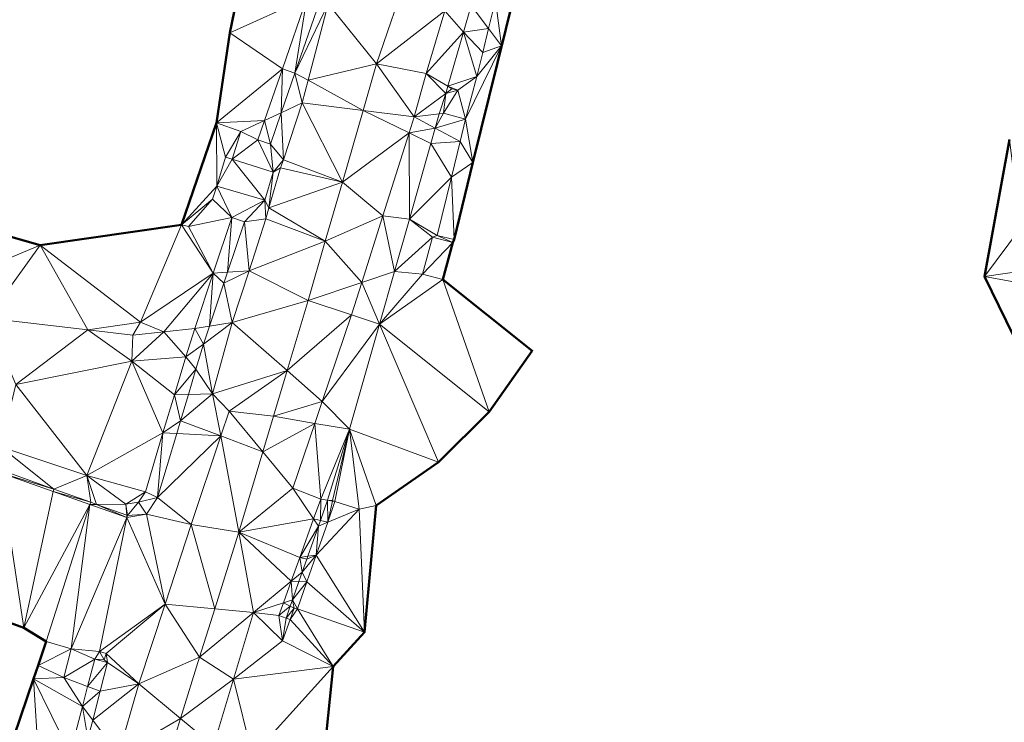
# Model space of a CAD drawing. Header units: metres. Extents: x 3490451 to 6981510, y 5754235 to 11509207.
# Tile 72 of 77: x 3490827 to 3490872, y 5754672 to 5754704. Entities that reach past the tile are written whole.
import ezdxf

# ---------------------------------------------------------------- set-up
doc = ezdxf.new("R2010")
doc.units = ezdxf.units.M
doc.layers.add('Kartierung-05$0$$VERB', color=7, linetype='Continuous', lineweight=18, true_color=0x82563a)

msp = doc.modelspace()

# ---------------------------------------------------------------- linework, layer by layer
at = {"layer": 'Kartierung-05$0$$VERB', "color": 1, "lineweight": 50, "ltscale": 0.02}
for points in [[(3490885.683, 5754705.894), (3490857.079, 5754710.54), (3490856.758, 5754711.016), (3490857.315, 5754712.707), (3490860.511, 5754716.075), (3490858.259, 5754715.87), (3490857.88, 5754716.106), (3490853.327, 5754721.249), (3490852.961, 5754722.121), (3490852.546, 5754722.554), (3490845.027, 5754719.858), (3490841.686, 5754715.232), (3490838.228, 5754709.938), (3490836.838, 5754703.143), (3490836.239, 5754699.094), (3490834.665, 5754694.499), (3490828.295, 5754693.577), (3490807.942, 5754699.389), (3490796.005, 5754701.066)], [(3490872.465, 5754705.678), (3490856.422, 5754708.658), (3490849.327, 5754709.908), (3490849.637, 5754708.026), (3490850.382, 5754707.819), (3490847.774, 5754697.299), (3490846.936, 5754693.825), (3490846.882, 5754693.694), (3490846.434, 5754692.023), (3490850.458, 5754688.819), (3490848.51, 5754686.064), (3490846.232, 5754683.793), (3490843.425, 5754681.84), (3490842.904, 5754676.133), (3490841.487, 5754674.596), (3490840.97, 5754669.445), (3490837.471, 5754659.086), (3490836.134, 5754654.359), (3490832.314, 5754641.106)], [(3490873.42, 5754686.843), (3490870.828, 5754692.167), (3490871.949, 5754698.339)], [(3490798.395, 5754685.221), (3490804.075, 5754687.055), (3490808.839, 5754684.658), (3490815.612, 5754683.712), (3490816.27, 5754683.492), (3490819.234, 5754682.499), (3490820.354, 5754682.124), (3490820.496, 5754682.076), (3490820.629, 5754682.04), (3490819.64, 5754679.122), (3490822.743, 5754678.094), (3490827.552, 5754676.334), (3490828.572, 5754675.72), (3490828.212, 5754674.643), (3490827.996, 5754674.041), (3490824.473, 5754663.675)]]:
    msp.add_lwpolyline(points, dxfattribs=at)
at = {"layer": 'Kartierung-05$0$$VERB'}
for points in [[(3490836.838, 5754703.143, 174.863), (3490838.228, 5754709.938, 175.184), (3490840.305, 5754704.724, 174.824)], [(3490848.8, 5754704.603, 173.504), (3490849.078, 5754702.559, 173.423), (3490850.382, 5754707.819, 173.541)], [(3490844.899, 5754705.996, 173.789), (3490843.45, 5754701.75, 173.636), (3490841.259, 5754704.454, 173.701)], [(3490846.522, 5754704.132, 173.748), (3490844.899, 5754705.996, 173.789), (3490843.45, 5754701.75, 173.636)], [(3490839.202, 5754701.526, 174.704), (3490836.838, 5754703.143, 174.863), (3490840.305, 5754704.724, 174.824)], [(3490839.769, 5754701.332, 173.599), (3490839.202, 5754701.526, 174.704), (3490840.305, 5754704.724, 174.824)], [(3490839.769, 5754701.332, 173.599), (3490840.305, 5754704.724, 174.824), (3490840.873, 5754704.531, 173.8)], [(3490839.769, 5754701.332, 173.599), (3490841.259, 5754704.454, 173.701), (3490840.873, 5754704.531, 173.8)], [(3490840.362, 5754701.007, 173.499), (3490839.769, 5754701.332, 173.599), (3490841.259, 5754704.454, 173.701)], [(3490840.362, 5754701.007, 173.499), (3490843.45, 5754701.75, 173.636), (3490841.259, 5754704.454, 173.701)], [(3490847.71, 5754704.378, 173.706), (3490846.522, 5754704.132, 173.748), (3490847.36, 5754703.169, 173.655)], [(3490848.491, 5754703.34, 173.479), (3490847.71, 5754704.378, 173.706), (3490847.36, 5754703.169, 173.655)], [(3490848.491, 5754703.34, 173.479), (3490847.71, 5754704.378, 173.706), (3490848.8, 5754704.603, 173.504)], [(3490848.491, 5754703.34, 173.479), (3490848.8, 5754704.603, 173.504), (3490849.078, 5754702.559, 173.423)], [(3490846.522, 5754704.132, 173.748), (3490843.45, 5754701.75, 173.636), (3490845.685, 5754701.313, 173.606)], [(3490846.522, 5754704.132, 173.748), (3490847.36, 5754703.169, 173.655), (3490845.685, 5754701.313, 173.606)], [(3490848.227, 5754702.26, 173.458), (3490848.491, 5754703.34, 173.479), (3490847.36, 5754703.169, 173.655)], [(3490848.227, 5754702.26, 173.458), (3490848.491, 5754703.34, 173.479), (3490849.078, 5754702.559, 173.423)], [(3490839.202, 5754701.526, 174.704), (3490836.838, 5754703.143, 174.863), (3490836.239, 5754699.094, 174.769)], [(3490846.656, 5754700.734, 173.554), (3490847.36, 5754703.169, 173.655), (3490845.685, 5754701.313, 173.606)], [(3490846.656, 5754700.734, 173.554), (3490847.36, 5754703.169, 173.655), (3490847.963, 5754701.181, 173.437)], [(3490848.227, 5754702.26, 173.458), (3490847.36, 5754703.169, 173.655), (3490847.963, 5754701.181, 173.437)], [(3490849.078, 5754702.559, 173.423), (3490847.457, 5754699.251, 173.399), (3490847.774, 5754697.299, 173.306)], [(3490849.078, 5754702.559, 173.423), (3490847.457, 5754699.251, 173.399), (3490847.963, 5754701.181, 173.437)], [(3490848.227, 5754702.26, 173.458), (3490849.078, 5754702.559, 173.423), (3490847.963, 5754701.181, 173.437)], [(3490838.395, 5754699.188, 174.616), (3490839.202, 5754701.526, 174.704), (3490836.239, 5754699.094, 174.769)], [(3490839.153, 5754699.545, 173.486), (3490838.395, 5754699.188, 174.616), (3490839.202, 5754701.526, 174.704)], [(3490839.153, 5754699.545, 173.486), (3490839.769, 5754701.332, 173.599), (3490839.202, 5754701.526, 174.704)], [(3490840.362, 5754701.007, 173.499), (3490842.841, 5754699.647, 173.502), (3490843.45, 5754701.75, 173.636)], [(3490842.841, 5754699.647, 173.502), (3490843.45, 5754701.75, 173.636), (3490845.141, 5754699.36, 173.537)], [(3490843.45, 5754701.75, 173.636), (3490845.685, 5754701.313, 173.606), (3490845.141, 5754699.36, 173.537)], [(3490839.153, 5754699.545, 173.486), (3490839.769, 5754701.332, 173.599), (3490840.098, 5754699.99, 173.439)], [(3490840.362, 5754701.007, 173.499), (3490839.769, 5754701.332, 173.599), (3490840.098, 5754699.99, 173.439)], [(3490846.562, 5754700.409, 173.54), (3490845.685, 5754701.313, 173.606), (3490845.141, 5754699.36, 173.537)], [(3490846.656, 5754700.734, 173.554), (3490846.562, 5754700.409, 173.54), (3490845.685, 5754701.313, 173.606)], [(3490846.656, 5754700.734, 173.554), (3490847.963, 5754701.181, 173.437), (3490847.107, 5754700.564, 173.426)], [(3490847.457, 5754699.251, 173.399), (3490847.963, 5754701.181, 173.437), (3490847.107, 5754700.564, 173.426)], [(3490840.362, 5754701.007, 173.499), (3490842.841, 5754699.647, 173.502), (3490840.098, 5754699.99, 173.439)], [(3490846.656, 5754700.734, 173.554), (3490846.837, 5754700.626, 173.436), (3490846.562, 5754700.409, 173.54)], [(3490847.107, 5754700.564, 173.426), (3490846.837, 5754700.626, 173.436), (3490846.562, 5754700.409, 173.54)], [(3490846.656, 5754700.734, 173.554), (3490847.107, 5754700.564, 173.426), (3490846.837, 5754700.626, 173.436)], [(3490846.263, 5754699.494, 173.489), (3490846.562, 5754700.409, 173.54), (3490845.141, 5754699.36, 173.537)], [(3490846.453, 5754699.516, 173.405), (3490846.263, 5754699.494, 173.489), (3490846.562, 5754700.409, 173.54)], [(3490846.453, 5754699.516, 173.405), (3490847.457, 5754699.251, 173.399), (3490847.107, 5754700.564, 173.426)], [(3490846.453, 5754699.516, 173.405), (3490847.107, 5754700.564, 173.426), (3490846.562, 5754700.409, 173.54)], [(3490839.153, 5754699.545, 173.486), (3490840.098, 5754699.99, 173.439), (3490839.255, 5754697.425, 173.31)], [(3490841.905, 5754696.418, 173.297), (3490840.098, 5754699.99, 173.439), (3490839.255, 5754697.425, 173.31)], [(3490842.841, 5754699.647, 173.502), (3490841.905, 5754696.418, 173.297), (3490840.098, 5754699.99, 173.439)], [(3490839.153, 5754699.545, 173.486), (3490838.395, 5754699.188, 174.616), (3490838.666, 5754698.133, 173.397)], [(3490839.153, 5754699.545, 173.486), (3490838.666, 5754698.133, 173.397), (3490839.255, 5754697.425, 173.31)], [(3490844.91, 5754698.631, 173.489), (3490842.841, 5754699.647, 173.502), (3490841.905, 5754696.418, 173.297)], [(3490844.91, 5754698.631, 173.489), (3490842.841, 5754699.647, 173.502), (3490845.141, 5754699.36, 173.537)], [(3490844.91, 5754698.631, 173.489), (3490846.082, 5754698.853, 173.447), (3490845.141, 5754699.36, 173.537)], [(3490846.082, 5754698.853, 173.447), (3490846.263, 5754699.494, 173.489), (3490845.141, 5754699.36, 173.537)], [(3490846.082, 5754698.853, 173.447), (3490846.453, 5754699.516, 173.405), (3490847.457, 5754699.251, 173.399)], [(3490846.082, 5754698.853, 173.447), (3490846.453, 5754699.516, 173.405), (3490846.263, 5754699.494, 173.489)], [(3490836.239, 5754699.094, 174.769), (3490834.665, 5754694.499, 174.603), (3490836.254, 5754696.232, 174.569)], [(3490838.395, 5754699.188, 174.616), (3490836.239, 5754699.094, 174.769), (3490837.337, 5754698.69, 174.615)], [(3490836.239, 5754699.094, 174.769), (3490837.337, 5754698.69, 174.615), (3490836.64, 5754697.542, 174.578)], [(3490836.239, 5754699.094, 174.769), (3490836.254, 5754696.232, 174.569), (3490836.64, 5754697.542, 174.578)], [(3490838.395, 5754699.188, 174.616), (3490838.099, 5754698.329, 174.584), (3490837.337, 5754698.69, 174.615)], [(3490838.395, 5754699.188, 174.616), (3490838.099, 5754698.329, 174.584), (3490838.666, 5754698.133, 173.397)], [(3490844.91, 5754698.631, 173.489), (3490845.884, 5754698.152, 173.402), (3490846.082, 5754698.853, 173.447)], [(3490845.884, 5754698.152, 173.402), (3490846.082, 5754698.853, 173.447), (3490847.211, 5754698.243, 173.347)], [(3490846.082, 5754698.853, 173.447), (3490847.211, 5754698.243, 173.347), (3490847.457, 5754699.251, 173.399)], [(3490847.211, 5754698.243, 173.347), (3490847.457, 5754699.251, 173.399), (3490847.774, 5754697.299, 173.306)], [(3490837.337, 5754698.69, 174.615), (3490836.946, 5754697.445, 174.564), (3490836.64, 5754697.542, 174.578)], [(3490838.099, 5754698.329, 174.584), (3490837.337, 5754698.69, 174.615), (3490836.946, 5754697.445, 174.564)], [(3490844.91, 5754698.631, 173.489), (3490843.732, 5754694.899, 173.243), (3490841.905, 5754696.418, 173.297)], [(3490844.91, 5754698.631, 173.489), (3490844.922, 5754694.753, 173.18), (3490843.732, 5754694.899, 173.243)], [(3490844.91, 5754698.631, 173.489), (3490845.884, 5754698.152, 173.402), (3490844.922, 5754694.753, 173.18)], [(3490838.099, 5754698.329, 174.584), (3490836.946, 5754697.445, 174.564), (3490838.793, 5754696.862, 173.414)], [(3490838.099, 5754698.329, 174.584), (3490838.793, 5754696.862, 173.414), (3490838.666, 5754698.133, 173.397)], [(3490838.793, 5754696.862, 173.414), (3490838.666, 5754698.133, 173.397), (3490839.255, 5754697.425, 173.31)], [(3490845.884, 5754698.152, 173.402), (3490844.922, 5754694.753, 173.18), (3490846.819, 5754696.633, 173.263)], [(3490845.884, 5754698.152, 173.402), (3490847.211, 5754698.243, 173.347), (3490846.819, 5754696.633, 173.263)], [(3490847.211, 5754698.243, 173.347), (3490846.819, 5754696.633, 173.263), (3490847.774, 5754697.299, 173.306)], [(3490870.828, 5754692.167, 167.889), (3490871.949, 5754698.339, 168.197), (3490872.442, 5754694.349, 167.555)], [(3490836.946, 5754697.445, 174.564), (3490836.254, 5754696.232, 174.569), (3490836.64, 5754697.542, 174.578)], [(3490836.946, 5754697.445, 174.564), (3490838.408, 5754695.605, 173.419), (3490836.254, 5754696.232, 174.569)], [(3490836.946, 5754697.445, 174.564), (3490838.408, 5754695.605, 173.419), (3490838.793, 5754696.862, 173.414)], [(3490838.793, 5754696.862, 173.414), (3490839.255, 5754697.425, 173.31), (3490839.114, 5754697.053, 173.285)], [(3490841.905, 5754696.418, 173.297), (3490839.255, 5754697.425, 173.31), (3490839.114, 5754697.053, 173.285)], [(3490846.819, 5754696.633, 173.263), (3490846.936, 5754693.825, 173.085), (3490847.774, 5754697.299, 173.306)], [(3490838.408, 5754695.605, 173.419), (3490838.793, 5754696.862, 173.414), (3490838.598, 5754695.252, 173.218)], [(3490838.793, 5754696.862, 173.414), (3490839.114, 5754697.053, 173.285), (3490838.598, 5754695.252, 173.218)], [(3490841.905, 5754696.418, 173.297), (3490839.114, 5754697.053, 173.285), (3490838.598, 5754695.252, 173.218)], [(3490844.922, 5754694.753, 173.18), (3490846.819, 5754696.633, 173.263), (3490846.18, 5754694.014, 173.128)], [(3490846.819, 5754696.633, 173.263), (3490846.18, 5754694.014, 173.128), (3490846.936, 5754693.825, 173.085)], [(3490836.058, 5754695.649, 174.565), (3490834.665, 5754694.499, 174.603), (3490836.254, 5754696.232, 174.569)], [(3490836.927, 5754694.815, 174.403), (3490836.058, 5754695.649, 174.565), (3490836.254, 5754696.232, 174.569)], [(3490836.927, 5754694.815, 174.403), (3490838.408, 5754695.605, 173.419), (3490836.254, 5754696.232, 174.569)], [(3490841.132, 5754693.752, 173.127), (3490841.905, 5754696.418, 173.297), (3490838.598, 5754695.252, 173.218)], [(3490841.132, 5754693.752, 173.127), (3490843.732, 5754694.899, 173.243), (3490841.905, 5754696.418, 173.297)], [(3490836.058, 5754695.649, 174.565), (3490834.981, 5754694.415, 174.569), (3490834.665, 5754694.499, 174.603)], [(3490836.927, 5754694.815, 174.403), (3490836.058, 5754695.649, 174.565), (3490834.981, 5754694.415, 174.569)], [(3490836.927, 5754694.815, 174.403), (3490838.408, 5754695.605, 173.419), (3490837.496, 5754694.624, 173.207)], [(3490838.408, 5754695.605, 173.419), (3490838.462, 5754694.761, 173.144), (3490837.496, 5754694.624, 173.207)], [(3490838.408, 5754695.605, 173.419), (3490838.598, 5754695.252, 173.218), (3490838.462, 5754694.761, 173.144)], [(3490841.132, 5754693.752, 173.127), (3490838.598, 5754695.252, 173.218), (3490838.462, 5754694.761, 173.144)], [(3490841.132, 5754693.752, 173.127), (3490842.781, 5754691.893, 173.045), (3490843.732, 5754694.899, 173.243)], [(3490842.781, 5754691.893, 173.045), (3490844.252, 5754692.383, 173.025), (3490843.732, 5754694.899, 173.243)], [(3490844.252, 5754692.383, 173.025), (3490844.922, 5754694.753, 173.18), (3490843.732, 5754694.899, 173.243)], [(3490828.295, 5754693.577, 174.77), (3490832.818, 5754690.109, 174.413), (3490834.665, 5754694.499, 174.603)], [(3490836.092, 5754692.321, 174.304), (3490832.818, 5754690.109, 174.413), (3490834.665, 5754694.499, 174.603)], [(3490836.092, 5754692.321, 174.304), (3490834.981, 5754694.415, 174.569), (3490834.665, 5754694.499, 174.603)], [(3490836.092, 5754692.321, 174.304), (3490836.927, 5754694.815, 174.403), (3490834.981, 5754694.415, 174.569)], [(3490836.738, 5754692.363, 173.03), (3490836.092, 5754692.321, 174.304), (3490836.927, 5754694.815, 174.403)], [(3490836.738, 5754692.363, 173.03), (3490836.927, 5754694.815, 174.403), (3490837.496, 5754694.624, 173.207)], [(3490836.738, 5754692.363, 173.03), (3490837.706, 5754692.424, 172.966), (3490837.496, 5754694.624, 173.207)], [(3490837.706, 5754692.424, 172.966), (3490838.462, 5754694.761, 173.144), (3490837.496, 5754694.624, 173.207)], [(3490841.132, 5754693.752, 173.127), (3490837.706, 5754692.424, 172.966), (3490838.462, 5754694.761, 173.144)], [(3490844.252, 5754692.383, 173.025), (3490844.922, 5754694.753, 173.18), (3490845.958, 5754693.942, 172.892)], [(3490844.922, 5754694.753, 173.18), (3490846.18, 5754694.014, 173.128), (3490845.958, 5754693.942, 172.892)], [(3490826.213, 5754692.701, 174.988), (3490828.295, 5754693.577, 174.77), (3490825.976, 5754694.239, 174.962)], [(3490846.18, 5754694.014, 173.128), (3490845.958, 5754693.942, 172.892), (3490846.882, 5754693.694, 172.858)], [(3490846.18, 5754694.014, 173.128), (3490846.882, 5754693.694, 172.858), (3490846.936, 5754693.825, 173.085)], [(3490870.828, 5754692.167, 167.889), (3490872.442, 5754694.349, 167.555), (3490873.827, 5754692.603, 167.294)], [(3490828.295, 5754693.577, 174.77), (3490830.443, 5754689.767, 174.442), (3490825.921, 5754690.281, 174.932)], [(3490826.213, 5754692.701, 174.988), (3490828.295, 5754693.577, 174.77), (3490825.921, 5754690.281, 174.932)], [(3490828.295, 5754693.577, 174.77), (3490830.443, 5754689.767, 174.442), (3490832.818, 5754690.109, 174.413)], [(3490841.132, 5754693.752, 173.127), (3490837.706, 5754692.424, 172.966), (3490840.359, 5754691.086, 172.958)], [(3490841.132, 5754693.752, 173.127), (3490842.781, 5754691.893, 173.045), (3490840.359, 5754691.086, 172.958)], [(3490844.252, 5754692.383, 173.025), (3490845.51, 5754692.271, 172.892), (3490845.958, 5754693.942, 172.892)], [(3490845.51, 5754692.271, 172.892), (3490845.958, 5754693.942, 172.892), (3490846.882, 5754693.694, 172.858)], [(3490846.882, 5754693.694, 172.858), (3490845.51, 5754692.271, 172.892), (3490846.434, 5754692.023, 172.858)], [(3490836.092, 5754692.321, 174.304), (3490833.865, 5754689.676, 174.226), (3490832.818, 5754690.109, 174.413)], [(3490836.092, 5754692.321, 174.304), (3490833.865, 5754689.676, 174.226), (3490835.257, 5754689.828, 174.204)], [(3490835.924, 5754689.93, 172.839), (3490836.092, 5754692.321, 174.304), (3490835.257, 5754689.828, 174.204)], [(3490835.924, 5754689.93, 172.839), (3490836.092, 5754692.321, 174.304), (3490836.572, 5754691.867, 172.991)], [(3490836.738, 5754692.363, 173.03), (3490836.092, 5754692.321, 174.304), (3490836.572, 5754691.867, 172.991)], [(3490836.572, 5754691.867, 172.991), (3490837.706, 5754692.424, 172.966), (3490836.949, 5754690.087, 172.789)], [(3490836.738, 5754692.363, 173.03), (3490836.572, 5754691.867, 172.991), (3490837.706, 5754692.424, 172.966)], [(3490837.706, 5754692.424, 172.966), (3490840.359, 5754691.086, 172.958), (3490836.949, 5754690.087, 172.789)], [(3490842.781, 5754691.893, 173.045), (3490844.252, 5754692.383, 173.025), (3490843.582, 5754690.012, 172.871)], [(3490844.252, 5754692.383, 173.025), (3490845.51, 5754692.271, 172.892), (3490843.582, 5754690.012, 172.871)], [(3490845.51, 5754692.271, 172.892), (3490846.434, 5754692.023, 172.858), (3490843.582, 5754690.012, 172.871)], [(3490870.828, 5754692.167, 167.889), (3490873.714, 5754691.638, 167.32), (3490873.827, 5754692.603, 167.294)], [(3490835.924, 5754689.93, 172.839), (3490836.572, 5754691.867, 172.991), (3490836.949, 5754690.087, 172.789)], [(3490842.781, 5754691.893, 173.045), (3490840.359, 5754691.086, 172.958), (3490842.322, 5754690.439, 172.949)], [(3490842.781, 5754691.893, 173.045), (3490843.582, 5754690.012, 172.871), (3490842.322, 5754690.439, 172.949)], [(3490843.582, 5754690.012, 172.871), (3490846.434, 5754692.023, 172.858), (3490846.434, 5754692.023, 172.858)], [(3490846.434, 5754692.023, 172.858), (3490848.51, 5754686.064, 171.523), (3490843.582, 5754690.012, 172.871)], [(3490843.582, 5754690.012, 172.871), (3490846.434, 5754692.023, 172.858), (3490846.434, 5754692.023, 172.858)], [(3490846.434, 5754692.023, 172.858), (3490850.458, 5754688.819, 171.368), (3490848.51, 5754686.064, 171.523)], [(3490870.828, 5754692.167, 167.889), (3490873.42, 5754686.843, 167.088), (3490873.714, 5754691.638, 167.32)], [(3490839.414, 5754687.923, 172.701), (3490840.359, 5754691.086, 172.958), (3490836.949, 5754690.087, 172.789)], [(3490839.414, 5754687.923, 172.701), (3490840.359, 5754691.086, 172.958), (3490842.322, 5754690.439, 172.949)], [(3490839.414, 5754687.923, 172.701), (3490840.998, 5754686.532, 172.666), (3490842.322, 5754690.439, 172.949)], [(3490840.998, 5754686.532, 172.666), (3490843.582, 5754690.012, 172.871), (3490842.322, 5754690.439, 172.949)], [(3490830.443, 5754689.767, 174.442), (3490825.921, 5754690.281, 174.932), (3490827.194, 5754687.299, 174.232)], [(3490832.473, 5754689.524, 174.249), (3490830.443, 5754689.767, 174.442), (3490832.818, 5754690.109, 174.413)], [(3490833.865, 5754689.676, 174.226), (3490832.473, 5754689.524, 174.249), (3490832.818, 5754690.109, 174.413)], [(3490836.05, 5754686.882, 172.523), (3490836.949, 5754690.087, 172.789), (3490835.649, 5754689.11, 172.775)], [(3490835.924, 5754689.93, 172.839), (3490836.949, 5754690.087, 172.789), (3490835.649, 5754689.11, 172.775)], [(3490839.414, 5754687.923, 172.701), (3490836.05, 5754686.882, 172.523), (3490836.949, 5754690.087, 172.789)], [(3490840.998, 5754686.532, 172.666), (3490842.229, 5754685.28, 172.56), (3490843.582, 5754690.012, 172.871)], [(3490846.232, 5754683.793, 171.659), (3490842.229, 5754685.28, 172.56), (3490843.582, 5754690.012, 172.871)], [(3490848.51, 5754686.064, 171.523), (3490846.232, 5754683.793, 171.659), (3490843.582, 5754690.012, 172.871)], [(3490832.43, 5754688.346, 173.725), (3490830.443, 5754689.767, 174.442), (3490827.194, 5754687.299, 174.232)], [(3490832.473, 5754689.524, 174.249), (3490832.43, 5754688.346, 173.725), (3490830.443, 5754689.767, 174.442)], [(3490833.865, 5754689.676, 174.226), (3490832.473, 5754689.524, 174.249), (3490832.43, 5754688.346, 173.725)], [(3490833.865, 5754689.676, 174.226), (3490832.43, 5754688.346, 173.725), (3490834.854, 5754688.548, 173.565)], [(3490833.865, 5754689.676, 174.226), (3490834.854, 5754688.548, 173.565), (3490835.257, 5754689.828, 174.204)], [(3490834.854, 5754688.548, 173.565), (3490835.257, 5754689.828, 174.204), (3490835.649, 5754689.11, 172.775)], [(3490835.924, 5754689.93, 172.839), (3490835.257, 5754689.828, 174.204), (3490835.649, 5754689.11, 172.775)], [(3490835.311, 5754687.981, 172.677), (3490834.854, 5754688.548, 173.565), (3490835.649, 5754689.11, 172.775)], [(3490835.311, 5754687.981, 172.677), (3490836.05, 5754686.882, 172.523), (3490835.649, 5754689.11, 172.775)], [(3490832.43, 5754688.346, 173.725), (3490827.194, 5754687.299, 174.232), (3490830.397, 5754683.196, 172.982)], [(3490832.43, 5754688.346, 173.725), (3490830.397, 5754683.196, 172.982), (3490833.827, 5754685.118, 173.258)], [(3490834.34, 5754686.833, 173.411), (3490832.43, 5754688.346, 173.725), (3490834.854, 5754688.548, 173.565)], [(3490834.34, 5754686.833, 173.411), (3490832.43, 5754688.346, 173.725), (3490833.827, 5754685.118, 173.258)], [(3490835.311, 5754687.981, 172.677), (3490834.34, 5754686.833, 173.411), (3490834.854, 5754688.548, 173.565)], [(3490835.311, 5754687.981, 172.677), (3490834.973, 5754686.851, 172.579), (3490834.34, 5754686.833, 173.411)], [(3490835.311, 5754687.981, 172.677), (3490834.973, 5754686.851, 172.579), (3490836.05, 5754686.882, 172.523)], [(3490839.414, 5754687.923, 172.701), (3490836.811, 5754686.1, 172.461), (3490836.05, 5754686.882, 172.523)], [(3490839.414, 5754687.923, 172.701), (3490838.8, 5754685.865, 172.535), (3490836.811, 5754686.1, 172.461)], [(3490839.414, 5754687.923, 172.701), (3490840.998, 5754686.532, 172.666), (3490838.8, 5754685.865, 172.535)], [(3490827.194, 5754687.299, 174.232), (3490830.397, 5754683.196, 172.982), (3490826.531, 5754684.49, 173.26)], [(3490834.973, 5754686.851, 172.579), (3490834.617, 5754685.661, 172.476), (3490836.05, 5754686.882, 172.523)], [(3490836.435, 5754684.977, 172.364), (3490834.617, 5754685.661, 172.476), (3490836.05, 5754686.882, 172.523)], [(3490836.435, 5754684.977, 172.364), (3490836.811, 5754686.1, 172.461), (3490836.05, 5754686.882, 172.523)], [(3490834.34, 5754686.833, 173.411), (3490834.617, 5754685.661, 172.476), (3490833.827, 5754685.118, 173.258)], [(3490834.973, 5754686.851, 172.579), (3490834.34, 5754686.833, 173.411), (3490834.617, 5754685.661, 172.476)], [(3490840.664, 5754685.547, 172.594), (3490840.998, 5754686.532, 172.666), (3490838.8, 5754685.865, 172.535)], [(3490840.664, 5754685.547, 172.594), (3490840.998, 5754686.532, 172.666), (3490842.229, 5754685.28, 172.56)], [(3490836.435, 5754684.977, 172.364), (3490838.322, 5754684.266, 172.405), (3490836.811, 5754686.1, 172.461)], [(3490838.322, 5754684.266, 172.405), (3490838.8, 5754685.865, 172.535), (3490836.811, 5754686.1, 172.461)], [(3490834.444, 5754685.085, 172.426), (3490834.617, 5754685.661, 172.476), (3490833.827, 5754685.118, 173.258)], [(3490834.444, 5754685.085, 172.426), (3490836.435, 5754684.977, 172.364), (3490834.617, 5754685.661, 172.476)], [(3490838.322, 5754684.266, 172.405), (3490840.664, 5754685.547, 172.594), (3490838.8, 5754685.865, 172.535)], [(3490838.322, 5754684.266, 172.405), (3490840.664, 5754685.547, 172.594), (3490839.674, 5754682.625, 172.382)], [(3490840.664, 5754685.547, 172.594), (3490839.674, 5754682.625, 172.382), (3490840.929, 5754682.133, 172.205)], [(3490840.664, 5754685.547, 172.594), (3490842.229, 5754685.28, 172.56), (3490840.929, 5754682.133, 172.205)], [(3490830.397, 5754683.196, 172.982), (3490833.034, 5754682.468, 172.8), (3490833.827, 5754685.118, 173.258)], [(3490833.034, 5754682.468, 172.8), (3490833.827, 5754685.118, 173.258), (3490833.584, 5754682.213, 172.177)], [(3490834.444, 5754685.085, 172.426), (3490833.827, 5754685.118, 173.258), (3490833.584, 5754682.213, 172.177)], [(3490841.242, 5754682.079, 172.177), (3490842.229, 5754685.28, 172.56), (3490840.929, 5754682.133, 172.205)], [(3490841.242, 5754682.079, 172.177), (3490841.467, 5754682.064, 172.172), (3490842.229, 5754685.28, 172.56)], [(3490841.572, 5754682.023, 172.193), (3490841.467, 5754682.064, 172.172), (3490842.229, 5754685.28, 172.56)], [(3490842.666, 5754681.681, 172.008), (3490841.572, 5754682.023, 172.193), (3490842.229, 5754685.28, 172.56)], [(3490843.425, 5754681.84, 171.911), (3490842.666, 5754681.681, 172.008), (3490842.229, 5754685.28, 172.56)], [(3490846.232, 5754683.793, 171.659), (3490843.425, 5754681.84, 171.911), (3490842.229, 5754685.28, 172.56)], [(3490834.444, 5754685.085, 172.426), (3490836.435, 5754684.977, 172.364), (3490833.584, 5754682.213, 172.177)], [(3490836.435, 5754684.977, 172.364), (3490835.1, 5754680.99, 172.018), (3490833.584, 5754682.213, 172.177)], [(3490836.435, 5754684.977, 172.364), (3490837.24, 5754680.644, 172.111), (3490835.1, 5754680.99, 172.018)], [(3490836.435, 5754684.977, 172.364), (3490838.322, 5754684.266, 172.405), (3490837.24, 5754680.644, 172.111)], [(3490826.55, 5754683.431, 173.089), (3490826.531, 5754684.49, 173.26), (3490828.909, 5754682.575, 172.959)], [(3490830.397, 5754683.196, 172.982), (3490826.531, 5754684.49, 173.26), (3490828.909, 5754682.575, 172.959)], [(3490838.322, 5754684.266, 172.405), (3490837.24, 5754680.644, 172.111), (3490839.674, 5754682.625, 172.382)], [(3490826.508, 5754683.313, 171.964), (3490826.55, 5754683.431, 173.089), (3490828.909, 5754682.575, 172.959)], [(3490826.508, 5754683.313, 171.964), (3490822.743, 5754678.094, 171.936), (3490827.552, 5754676.334, 171.802)], [(3490826.508, 5754683.313, 171.964), (3490828.876, 5754682.481, 171.907), (3490827.552, 5754676.334, 171.802)], [(3490826.508, 5754683.313, 171.964), (3490828.909, 5754682.575, 172.959), (3490828.876, 5754682.481, 171.907)], [(3490830.571, 5754681.988, 172.832), (3490830.397, 5754683.196, 172.982), (3490828.909, 5754682.575, 172.959)], [(3490830.831, 5754681.896, 172.812), (3490832.152, 5754681.906, 172.8), (3490830.397, 5754683.196, 172.982)], [(3490832.152, 5754681.906, 172.8), (3490830.397, 5754683.196, 172.982), (3490833.034, 5754682.468, 172.8)], [(3490830.831, 5754681.896, 172.812), (3490830.571, 5754681.988, 172.832), (3490830.397, 5754683.196, 172.982)], [(3490830.538, 5754681.894, 171.932), (3490828.876, 5754682.481, 171.907), (3490827.552, 5754676.334, 171.802)], [(3490830.571, 5754681.988, 172.832), (3490828.909, 5754682.575, 172.959), (3490828.876, 5754682.481, 171.907)], [(3490830.538, 5754681.894, 171.932), (3490830.571, 5754681.988, 172.832), (3490828.876, 5754682.481, 171.907)], [(3490832.152, 5754681.906, 172.8), (3490832.727, 5754681.998, 172.8), (3490833.034, 5754682.468, 172.8)], [(3490832.727, 5754681.998, 172.8), (3490833.034, 5754682.468, 172.8), (3490833.584, 5754682.213, 172.177)], [(3490840.61, 5754681.242, 172.16), (3490837.24, 5754680.644, 172.111), (3490839.674, 5754682.625, 172.382)], [(3490840.61, 5754681.242, 172.16), (3490839.674, 5754682.625, 172.382), (3490840.929, 5754682.133, 172.205)], [(3490832.152, 5754681.906, 172.8), (3490832.727, 5754681.998, 172.8), (3490832.233, 5754681.4, 172.704)], [(3490832.727, 5754681.998, 172.8), (3490832.233, 5754681.4, 172.704), (3490833.084, 5754681.448, 172.084)], [(3490832.727, 5754681.998, 172.8), (3490833.584, 5754682.213, 172.177), (3490833.084, 5754681.448, 172.084)], [(3490835.1, 5754680.99, 172.018), (3490833.584, 5754682.213, 172.177), (3490833.084, 5754681.448, 172.084)], [(3490840.92, 5754681.167, 172.129), (3490840.61, 5754681.242, 172.16), (3490840.929, 5754682.133, 172.205)], [(3490840.92, 5754681.167, 172.129), (3490841.242, 5754682.079, 172.177), (3490840.929, 5754682.133, 172.205)], [(3490840.92, 5754681.167, 172.129), (3490841.245, 5754681.088, 172.147), (3490841.242, 5754682.079, 172.177)], [(3490841.462, 5754682.042, 172.188), (3490841.245, 5754681.088, 172.147), (3490841.242, 5754682.079, 172.177)], [(3490841.462, 5754682.042, 172.188), (3490841.242, 5754682.079, 172.177), (3490841.467, 5754682.064, 172.172)], [(3490841.462, 5754682.042, 172.188), (3490841.245, 5754681.088, 172.147), (3490841.572, 5754682.023, 172.193)], [(3490841.245, 5754681.088, 172.147), (3490842.666, 5754681.681, 172.008), (3490841.572, 5754682.023, 172.193)], [(3490841.462, 5754682.042, 172.188), (3490841.572, 5754682.023, 172.193), (3490841.467, 5754682.064, 172.172)], [(3490830.538, 5754681.894, 171.932), (3490827.552, 5754676.334, 171.802), (3490828.572, 5754675.72, 171.866)], [(3490830.538, 5754681.894, 171.932), (3490828.572, 5754675.72, 171.866), (3490829.696, 5754675.388, 171.88)], [(3490830.538, 5754681.894, 171.932), (3490832.2, 5754681.306, 171.957), (3490829.696, 5754675.388, 171.88)], [(3490830.831, 5754681.896, 172.812), (3490830.538, 5754681.894, 171.932), (3490830.571, 5754681.988, 172.832)], [(3490830.831, 5754681.896, 172.812), (3490830.538, 5754681.894, 171.932), (3490832.2, 5754681.306, 171.957)], [(3490832.191, 5754681.415, 172.707), (3490830.831, 5754681.896, 172.812), (3490832.152, 5754681.906, 172.8)], [(3490832.191, 5754681.415, 172.707), (3490830.831, 5754681.896, 172.812), (3490832.2, 5754681.306, 171.957)], [(3490832.191, 5754681.415, 172.707), (3490832.152, 5754681.906, 172.8), (3490832.233, 5754681.4, 172.704)], [(3490841.245, 5754681.088, 172.147), (3490840.726, 5754679.607, 172.073), (3490842.666, 5754681.681, 172.008)], [(3490840.726, 5754679.607, 172.073), (3490842.904, 5754676.133, 171.729), (3490842.666, 5754681.681, 172.008)], [(3490842.904, 5754676.133, 171.729), (3490843.425, 5754681.84, 171.911), (3490842.666, 5754681.681, 172.008)], [(3490832.2, 5754681.306, 171.957), (3490829.696, 5754675.388, 171.88), (3490830.961, 5754675.267, 171.758)], [(3490833.92, 5754677.404, 171.737), (3490832.2, 5754681.306, 171.957), (3490830.961, 5754675.267, 171.758)], [(3490832.191, 5754681.415, 172.707), (3490832.233, 5754681.4, 172.704), (3490832.2, 5754681.306, 171.957)], [(3490832.233, 5754681.4, 172.704), (3490833.084, 5754681.448, 172.084), (3490832.2, 5754681.306, 171.957)], [(3490833.92, 5754677.404, 171.737), (3490833.084, 5754681.448, 172.084), (3490832.2, 5754681.306, 171.957)], [(3490833.92, 5754677.404, 171.737), (3490835.1, 5754680.99, 172.018), (3490833.084, 5754681.448, 172.084)], [(3490840.61, 5754681.242, 172.16), (3490839.99, 5754679.509, 172.071), (3490837.24, 5754680.644, 172.111)], [(3490840.61, 5754681.242, 172.16), (3490840.831, 5754680.916, 172.116), (3490839.99, 5754679.509, 172.071)], [(3490840.92, 5754681.167, 172.129), (3490840.61, 5754681.242, 172.16), (3490840.831, 5754680.916, 172.116)], [(3490840.92, 5754681.167, 172.129), (3490841.245, 5754681.088, 172.147), (3490840.831, 5754680.916, 172.116)], [(3490836.16, 5754677.189, 171.806), (3490833.92, 5754677.404, 171.737), (3490835.1, 5754680.99, 172.018)], [(3490836.16, 5754677.189, 171.806), (3490837.24, 5754680.644, 172.111), (3490835.1, 5754680.99, 172.018)], [(3490840.351, 5754679.557, 172.045), (3490840.831, 5754680.916, 172.116), (3490839.99, 5754679.509, 172.071)], [(3490840.351, 5754679.557, 172.045), (3490840.831, 5754680.916, 172.116), (3490840.726, 5754679.607, 172.073)], [(3490841.245, 5754681.088, 172.147), (3490840.831, 5754680.916, 172.116), (3490840.726, 5754679.607, 172.073)], [(3490836.16, 5754677.189, 171.806), (3490837.24, 5754680.644, 172.111), (3490837.905, 5754677.021, 171.889)], [(3490839.604, 5754678.432, 172.017), (3490839.99, 5754679.509, 172.071), (3490837.24, 5754680.644, 172.111)], [(3490839.604, 5754678.432, 172.017), (3490837.24, 5754680.644, 172.111), (3490837.905, 5754677.021, 171.889)], [(3490839.604, 5754678.432, 172.017), (3490840.099, 5754678.843, 172.008), (3490839.99, 5754679.509, 172.071)], [(3490840.351, 5754679.557, 172.045), (3490840.305, 5754679.425, 172.038), (3490839.99, 5754679.509, 172.071)], [(3490840.099, 5754678.843, 172.008), (3490840.305, 5754679.425, 172.038), (3490839.99, 5754679.509, 172.071)], [(3490840.099, 5754678.843, 172.008), (3490840.726, 5754679.607, 172.073), (3490840.305, 5754679.425, 172.038)], [(3490840.303, 5754678.4, 172.014), (3490840.099, 5754678.843, 172.008), (3490840.726, 5754679.607, 172.073)], [(3490840.303, 5754678.4, 172.014), (3490840.726, 5754679.607, 172.073), (3490842.904, 5754676.133, 171.729)], [(3490840.351, 5754679.557, 172.045), (3490840.726, 5754679.607, 172.073), (3490840.305, 5754679.425, 172.038)], [(3490839.948, 5754678.416, 171.986), (3490839.604, 5754678.432, 172.017), (3490840.099, 5754678.843, 172.008)], [(3490839.948, 5754678.416, 171.986), (3490840.303, 5754678.4, 172.014), (3490840.099, 5754678.843, 172.008)], [(3490839.257, 5754677.463, 171.967), (3490839.604, 5754678.432, 172.017), (3490837.905, 5754677.021, 171.889)], [(3490839.257, 5754677.463, 171.967), (3490839.658, 5754677.594, 171.943), (3490839.604, 5754678.432, 172.017)], [(3490839.658, 5754677.594, 171.943), (3490839.948, 5754678.416, 171.986), (3490839.604, 5754678.432, 172.017)], [(3490839.658, 5754677.594, 171.943), (3490839.948, 5754678.416, 171.986), (3490840.303, 5754678.4, 172.014)], [(3490839.658, 5754677.594, 171.943), (3490840.303, 5754678.4, 172.014), (3490839.88, 5754677.192, 171.954)], [(3490840.303, 5754678.4, 172.014), (3490839.88, 5754677.192, 171.954), (3490842.904, 5754676.133, 171.729)], [(3490839.557, 5754677.309, 171.928), (3490839.257, 5754677.463, 171.967), (3490839.658, 5754677.594, 171.943)], [(3490839.557, 5754677.309, 171.928), (3490839.658, 5754677.594, 171.943), (3490839.738, 5754677.217, 171.933)], [(3490839.658, 5754677.594, 171.943), (3490839.738, 5754677.217, 171.933), (3490839.88, 5754677.192, 171.954)], [(3490833.92, 5754677.404, 171.737), (3490830.961, 5754675.267, 171.758), (3490831.266, 5754675.182, 171.731)], [(3490833.92, 5754677.404, 171.737), (3490832.74, 5754673.817, 171.456), (3490831.266, 5754675.182, 171.731)], [(3490833.92, 5754677.404, 171.737), (3490835.476, 5754675.004, 171.613), (3490832.74, 5754673.817, 171.456)], [(3490836.16, 5754677.189, 171.806), (3490833.92, 5754677.404, 171.737), (3490835.476, 5754675.004, 171.613)], [(3490836.16, 5754677.189, 171.806), (3490835.476, 5754675.004, 171.613), (3490837.905, 5754677.021, 171.889)], [(3490839.257, 5754677.463, 171.967), (3490839.05, 5754676.885, 171.938), (3490837.905, 5754677.021, 171.889)], [(3490839.557, 5754677.309, 171.928), (3490839.257, 5754677.463, 171.967), (3490839.05, 5754676.885, 171.938)], [(3490839.557, 5754677.309, 171.928), (3490839.367, 5754676.771, 171.9), (3490839.05, 5754676.885, 171.938)], [(3490839.557, 5754677.309, 171.928), (3490839.367, 5754676.771, 171.9), (3490839.738, 5754677.217, 171.933)], [(3490839.553, 5754676.704, 171.877), (3490839.367, 5754676.771, 171.9), (3490839.738, 5754677.217, 171.933)], [(3490839.553, 5754676.704, 171.877), (3490839.738, 5754677.217, 171.933), (3490839.88, 5754677.192, 171.954)], [(3490839.553, 5754676.704, 171.877), (3490841.487, 5754674.596, 171.569), (3490839.88, 5754677.192, 171.954)], [(3490841.487, 5754674.596, 171.569), (3490839.88, 5754677.192, 171.954), (3490842.904, 5754676.133, 171.729)], [(3490837.005, 5754674.016, 171.627), (3490835.476, 5754675.004, 171.613), (3490837.905, 5754677.021, 171.889)], [(3490837.005, 5754674.016, 171.627), (3490839.21, 5754675.753, 171.82), (3490837.905, 5754677.021, 171.889)], [(3490839.21, 5754675.753, 171.82), (3490839.05, 5754676.885, 171.938), (3490837.905, 5754677.021, 171.889)], [(3490839.367, 5754676.771, 171.9), (3490839.21, 5754675.753, 171.82), (3490839.05, 5754676.885, 171.938)], [(3490839.553, 5754676.704, 171.877), (3490839.367, 5754676.771, 171.9), (3490839.21, 5754675.753, 171.82)], [(3490839.553, 5754676.704, 171.877), (3490841.487, 5754674.596, 171.569), (3490839.21, 5754675.753, 171.82)], [(3490828.572, 5754675.72, 171.866), (3490828.212, 5754674.643, 172.032), (3490829.696, 5754675.388, 171.88)], [(3490828.212, 5754674.643, 172.032), (3490829.367, 5754674.088, 171.986), (3490829.696, 5754675.388, 171.88)], [(3490830.753, 5754674.919, 171.758), (3490829.367, 5754674.088, 171.986), (3490829.696, 5754675.388, 171.88)], [(3490830.753, 5754674.919, 171.758), (3490829.696, 5754675.388, 171.88), (3490830.961, 5754675.267, 171.758)], [(3490837.005, 5754674.016, 171.627), (3490841.487, 5754674.596, 171.569), (3490839.21, 5754675.753, 171.82)], [(3490830.433, 5754673.685, 171.846), (3490830.753, 5754674.919, 171.758), (3490829.367, 5754674.088, 171.986)], [(3490830.433, 5754673.685, 171.846), (3490830.753, 5754674.919, 171.758), (3490831.334, 5754674.768, 171.606)], [(3490831.185, 5754674.893, 171.669), (3490830.753, 5754674.919, 171.758), (3490830.961, 5754675.267, 171.758)], [(3490831.185, 5754674.893, 171.669), (3490830.753, 5754674.919, 171.758), (3490831.334, 5754674.768, 171.606)], [(3490831.185, 5754674.893, 171.669), (3490830.961, 5754675.267, 171.758), (3490831.266, 5754675.182, 171.731)], [(3490831.185, 5754674.893, 171.669), (3490831.266, 5754675.182, 171.731), (3490831.334, 5754674.768, 171.606)], [(3490832.74, 5754673.817, 171.456), (3490831.266, 5754675.182, 171.731), (3490831.334, 5754674.768, 171.606)], [(3490834.616, 5754672.253, 171.371), (3490835.476, 5754675.004, 171.613), (3490832.74, 5754673.817, 171.456)], [(3490834.616, 5754672.253, 171.371), (3490837.005, 5754674.016, 171.627), (3490835.476, 5754675.004, 171.613)], [(3490828.212, 5754674.643, 172.032), (3490829.367, 5754674.088, 171.986), (3490827.996, 5754674.041, 172.075)], [(3490830.433, 5754673.685, 171.846), (3490830.998, 5754673.472, 171.456), (3490831.334, 5754674.768, 171.606)], [(3490830.998, 5754673.472, 171.456), (3490832.74, 5754673.817, 171.456), (3490831.334, 5754674.768, 171.606)], [(3490837.005, 5754674.016, 171.627), (3490841.487, 5754674.596, 171.569), (3490837.865, 5754670.568, 171.383)], [(3490841.487, 5754674.596, 171.569), (3490840.97, 5754669.445, 171.248), (3490837.865, 5754670.568, 171.383)], [(3490828.445, 5754666.885, 172.129), (3490825.254, 5754665.974, 172.172), (3490827.996, 5754674.041, 172.075)], [(3490830.201, 5754672.794, 171.909), (3490829.367, 5754674.088, 171.986), (3490827.996, 5754674.041, 172.075)], [(3490828.445, 5754666.885, 172.129), (3490827.996, 5754674.041, 172.075), (3490829.65, 5754670.669, 172.06)], [(3490830.201, 5754672.794, 171.909), (3490827.996, 5754674.041, 172.075), (3490829.65, 5754670.669, 172.06)], [(3490830.433, 5754673.685, 171.846), (3490830.201, 5754672.794, 171.909), (3490829.367, 5754674.088, 171.986)], [(3490834.616, 5754672.253, 171.371), (3490837.005, 5754674.016, 171.627), (3490836.105, 5754671.012, 171.365)], [(3490837.005, 5754674.016, 171.627), (3490836.105, 5754671.012, 171.365), (3490837.865, 5754670.568, 171.383)], [(3490830.433, 5754673.685, 171.846), (3490830.998, 5754673.472, 171.456), (3490830.201, 5754672.794, 171.909)], [(3490830.998, 5754673.472, 171.456), (3490830.661, 5754672.176, 171.305), (3490832.74, 5754673.817, 171.456)], [(3490830.661, 5754672.176, 171.305), (3490831.817, 5754670.623, 171.142), (3490832.74, 5754673.817, 171.456)], [(3490834.616, 5754672.253, 171.371), (3490831.817, 5754670.623, 171.142), (3490832.74, 5754673.817, 171.456)], [(3490830.998, 5754673.472, 171.456), (3490830.661, 5754672.176, 171.305), (3490830.201, 5754672.794, 171.909)], [(3490830.201, 5754672.794, 171.909), (3490830.447, 5754671.352, 171.209), (3490829.65, 5754670.669, 172.06)], [(3490830.661, 5754672.176, 171.305), (3490830.201, 5754672.794, 171.909), (3490830.447, 5754671.352, 171.209)], [(3490834.616, 5754672.253, 171.371), (3490831.817, 5754670.623, 171.142), (3490833.713, 5754669.364, 171.116)], [(3490834.616, 5754672.253, 171.371), (3490833.713, 5754669.364, 171.116), (3490836.105, 5754671.012, 171.365)], [(3490830.661, 5754672.176, 171.305), (3490831.817, 5754670.623, 171.142), (3490830.447, 5754671.352, 171.209)]]:
    msp.add_3dface(points, dxfattribs=at)

doc.saveas('drawing.dxf')
